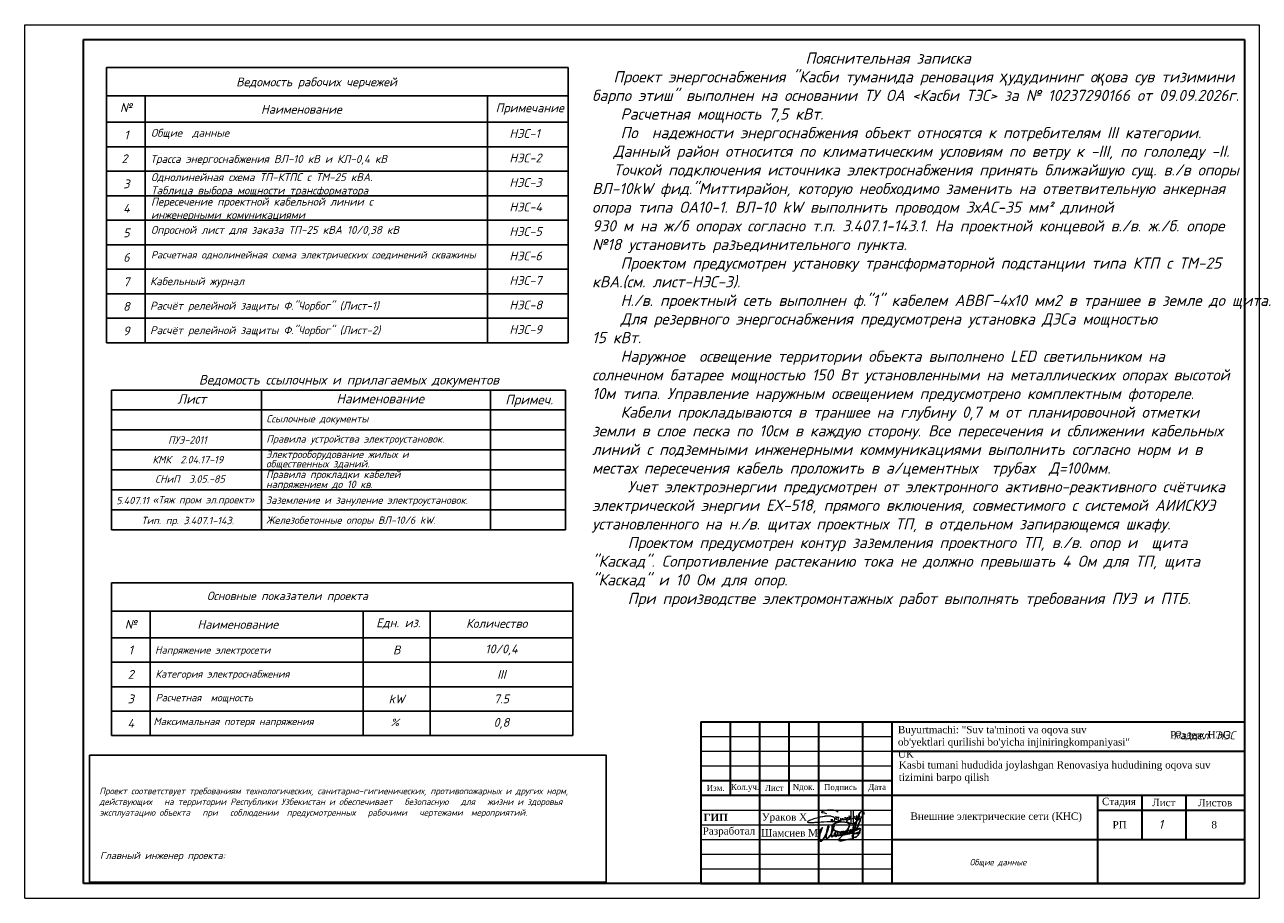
# Model space of a CAD drawing. Header units: metres. Extents: x 705573 to 711566, y 4301675 to 4311183.
# Tile 13 of 256: x 707698 to 708118, y 4301675 to 4301972. Entities that reach past the tile are written whole.
import ezdxf

# ---------------------------------------------------------------- set-up
doc = ezdxf.new("R2010")
doc.units = ezdxf.units.M
doc.header["$LTSCALE"] = 0.5
for name, color, linetype, lineweight in [('STR. Format', 7, 'Continuous', 40), ('text', 1, 'Continuous', 13), ('Графа', 7, 'Continuous', 30), ('Графа 20', 7, 'Continuous', 20), ('ПЛАН', 250, 'Continuous', 30), ('Слой размерная', 7, 'Continuous', 13), ('Формат', 7, 'Continuous', 25)]:
    doc.layers.add(name, color=color, linetype=linetype, lineweight=lineweight)
doc.layers.add('Таблицы', color=7, linetype='Continuous')
doc.layers.add('Титульный лист', color=7, linetype='Continuous')
doc.styles.add('Arial UPS', font='times.ttf', dxfattribs={"height": 2.5})
doc.styles.add('GOST 2.304', font='CS_Gost2304.shx')
doc.styles.add('ISO', font='isocpeui.ttf')
doc.styles.add('ISOCPEUR текстовый', font='isocpeur.ttf', dxfattribs={"width": 0.8, "oblique": 15})
doc.styles.get("Standard").update_dxf_attribs({"font": 'times.ttf'})
doc.styles.add('Style-RUSSIAN_1251 I 0.32289', font='isocpeui.ttf')
doc.styles.add('Times new roman', font='timesbd.ttf', dxfattribs={"height": 3})
doc.styles.add('X_ISO', font='isocpeui.ttf')
doc.styles.add('ГОСТ 250', font='isocpeui.ttf', dxfattribs={"height": 250})
doc.styles.add('ГОСТ 300', font='isocpeui.ttf', dxfattribs={"height": 250})
doc.styles.add('ГОСТ2500', font='isocpeui.ttf', dxfattribs={"height": 2500})
doc.styles.add('ЭОМ схема', font='isocpeui.ttf')
doc.linetypes.add('HOT_WATER_SUPPLY', pattern='A,12.7,-5.08,["HW",Standard,S=2.54,R=0,X=-2.54,Y=-1.27],-5.08', length=22.86)

# ---------------------------------------------------------------- blocks, each defined once
blk = doc.blocks.new('A$C194E077B')
at = {"color": 5, "lineweight": 20}
for points in [[(42, -99), (83, -76), (96, -68), (110, -53), (122, -42), (131, -27), (137, -5), (137, 22), (125, 42), (110, 57), (100, 67), (80, 78), (58, 91), (13, 103), (-19, 112), (-87, 112), (-127, 112), (-231, 105), (-249, 100), (-271, 100), (-317, 88), (-348, 80), (-409, 70), (-436, 66), (-497, 49), (-543, 37), (-617, 24), (-665, 5), (-728, -12), (-787, -37), (-841, -58), (-859, -64), (-880, -77), (-894, -91), (-904, -101), (-904, -112), (-894, -123), (-871, -130), (-840, -134), (-808, -134), (-760, -134), (-737, -134), (-654, -127), (-612, -124), (-491, -116), (-389, -109), (-287, -102), (-158, -97), (-39, -97), (85, -89), (174, -89), (222, -82), (269, -75), (318, -67), (369, -63), (369, -63)], [(-162, 200), (-240, 221), (-364, 241), (-364, 276), (-310, 307), (-248, 324), (-145, 351), (-37, 351), (76, 351), (195, 319), (266, 278)], [(0, 0), (0, -92)], [(41, 2), (41, -98)], [(203, -24), (196, 1), (191, 21), (185, 44), (185, 65), (176, 81), (169, 93), (189, 73), (200, 70), (220, 70), (242, 70), (259, 75), (272, 78), (279, 90), (279, 70), (274, 51), (262, 26), (252, 0), (252, -16), (261, -33), (282, -45), (303, -50), (329, -43), (347, -33), (361, -19), (368, -6), (371, 33), (368, -6), (372, -22), (382, -27), (392, -33), (406, -29), (418, -26), (433, -12), (438, -3), (438, 39), (438, -3), (453, -18), (464, -25), (477, -25), (504, -20), (521, -3), (528, 9), (524, 23), (522, 41), (522, 48), (526, 55), (535, 63), (549, 63), (569, 49), (579, 25), (585, 1), (580, -18), (565, -26), (549, -26), (531, -8), (528, 9)], [(835, 300), (835, -171), (799, -177), (729, -165), (620, -121), (593, -75), (602, -42), (665, -20), (730, 7), (798, 17), (885, 36), (885, 36), (905, 45)], [(593, 2), (615, 20), (621, 30), (635, 45), (637, 70), (635, 45), (635, 19), (646, 1), (664, -10), (680, -10), (701, 0), (705, 13), (705, 35), (699, 66), (686, 94), (680, 122)], [(682, 123), (691, 107), (705, 87), (717, 87)], [(748, 299), (746, -138)], [(898, 116), (898, 60), (906, 31), (917, -11)], [(910, 55), (903, 116)], [(952, -13), (967, 14), (978, 53), (978, 112), (973, 131)], [(962, 114), (967, 97), (978, 53), (987, 20), (1013, 5), (1032, 10), (1061, 39), (1076, 96), (1076, 123), (1074, 180)], [(1064, 182), (1056, 151), (1045, 113), (1045, 80), (1055, 46), (1070, 20), (1088, 9), (1109, 9), (1132, 31), (1138, 57), (1138, 93)]]:
    blk.add_lwpolyline(points, dxfattribs=at)
for centre, radius, start, end in [((681, 122), 1.13, 41.4, 190.5897), ((901, 116), 2.8, 15.3098, 164.5601), ((899, 54), 10.7, 301.2071, 10.1496), ((979, 116), 16.6, 111.912, 188.6151), ((1068, 178), 5.72, 18.1801, 138.9915), ((935, -4), 19.1, 202.8625, 330.9274)]:
    blk.add_arc(centre, radius, start, end, dxfattribs=at)
blk = doc.blocks.new('подпись')
at = {"color": 5, "lineweight": 25, "ltscale": 100}
for points in [[(0, 0), (-197, 126), (-197, 309), (-123, 591), (567, 1632), (953, 2109), (1273, 2414), (1527, 2589), (1215, 1792), (928, 1029), (653, 301), (452, -351), (337, -1266), (279, -1948), (312, -2490), (402, -2825), (550, -3092), (838, -3149), (1109, -3069), (1379, -2844), (1823, -2349), (2373, -1422), (2702, -820), (3274, 231), (3712, 1254), (3950, 2044), (4122, 2646), (4211, 2957), (4211, 3165), (4040, 3165), (3851, 2974), (3638, 2341), (3506, 1674), (3350, 976), (3274, 231), (3120, -1415), (3120, -1857), (3317, -2036), (3605, -2048), (3851, -1891), (4171, -1590), (4828, -736), (5198, -126), (5526, 553), (5978, 1354), (6150, 1952), (6273, 2417), (6429, 2974), (6479, 3340), (6421, 3531), (6214, 3468), (6044, 3207), (5855, 2707), (5740, 2219), (5543, 1396), (5452, 721), (5411, -824), (5461, -1293), (5617, -1293), (5822, -1224), (5929, -1113), (6273, -759), (6627, -458), (6988, -4), (7045, 320), (6939, 431), (6799, 332), (6709, 53), (6700, -324), (6717, -835), (6955, -991), (7218, -1090), (7530, -1056), (7694, -915), (7834, -793), (8039, -515), (8113, -294), (8146, 53), (8129, 576), (7965, 831), (7710, 907), (7407, 862), (7218, 698), (7054, 351), (7012, -4), (7054, -324), (7210, -671), (7456, -747), (7694, -660), (7883, -515), (8055, -370), (8146, -202), (8211, -4), (8129, 65), (7973, -160), (7990, -469), (8055, -770), (8417, -824), (8712, -759), (8967, -637), (9230, -458), (9509, -225), (9780, -15), (9977, 286), (10034, 629), (9977, 831), (9706, 907), (9468, 785), (9279, 553), (9098, 198), (9041, -149), (9090, -435), (9369, -602), (9706, -648), (9911, -480), (10174, -225), (10420, 42), (10510, 297), (10584, 698), (10568, 919), (10420, 1029), (10207, 976), (10010, 698), (9886, 419), (9854, 19), (9886, -271), (10108, -435), (10412, -458), (10855, -458), (11085, -347), (11274, -149), (11545, 88), (11791, 343), (11865, 530), (11800, 896), (11520, 1098), (11241, 1098), (11052, 907), (10962, 553), (11020, 187), (11274, -191), (11611, -271), (12013, -206), (12284, -46), (12596, 210), (12842, 507), (13056, 896), (13064, 1239), (12933, 1437), (12686, 1510), (12407, 1510), (12169, 1251), (12046, 946), (12071, 358), (12292, 92), (12686, -76), (13105, -8), (13524, 259), (13779, 480), (13959, 751), (13992, 1163), (14008, 1575), (13828, 1742), (13549, 1720), (13302, 1476), (13261, 1174), (13327, 717), (13639, 595), (14017, 648), (14362, 782), (14731, 961), (15125, 1228), (15511, 1540), (15955, 2143), (16685, 3313), (17038, 4339), (17548, 5552), (17580, 6032), (17392, 6143), (17194, 6143), (16833, 5990), (16193, 5479), (15462, 4778), (15068, 4042), (14772, 3424), (14616, 2547), (14575, 1575), (14534, -259), (14624, -1304), (14608, -1571), (14509, -1796), (14378, -1750), (14378, -1449), (14821, 583), (15035, 1498), (15240, 2360), (16053, 5014), (16858, 7447), (17203, 8388), (17548, 9017), (17942, 9475), (18172, 9647), (18574, 9475), (18829, 9334), (19058, 8846), (19149, 8160)], [(14813, -2173), (13228, -2295), (12276, -2455), (10970, -2715), (9780, -2959), (9016, -3058), (8614, -2879), (8515, -2555), (8819, -2032), (9180, -1590), (9599, -1129), (10954, 61), (11537, 782), (12276, 1910), (12785, 2795), (12982, 3378), (13007, 3779), (12842, 4164), (12440, 4484), (11980, 4724), (11052, 4945), (9525, 5029), (7850, 4785), (6725, 4362), (5978, 3759), (5699, 3115), (5715, 2555), (5855, 2131), (6339, 1670), (6963, 1285), (8031, 946), (9985, 480), (11405, 252), (12851, 210), (14312, 153), (14780, 175)], [(14756, 172), (16102, 122), (16866, 194), (17342, 294), (17531, 404), (17416, 522), (16973, 572), (16603, 553), (16119, 435), (15404, 153), (14945, -65), (14608, -267), (14370, -477), (14238, -785), (14206, -1216), (14353, -1502), (14977, -1605), (15593, -1453), (16004, -1266), (16423, -927), (16726, -557), (16907, -175), (17104, 362), (17285, 824), (17531, 1521), (17638, 2009), (17498, 2238), (17104, 2219), (16464, 1842), (15823, 1502), (15437, 1373), (15347, 1350), (15306, 1350)]]:
    blk.add_lwpolyline(points, dxfattribs=at)
blk = doc.blocks.new('shtamp')
at = {"layer": 'Графа'}
for p, q in [((-958.64, -109.4), (-773.64, -109.4)), ((-958.64, -109.4), (-958.64, -164.4)), ((-948.64, -109.4), (-948.64, -134.4)), ((-938.64, -109.4), (-938.64, -164.4)), ((-928.64, -109.4), (-928.64, -134.4)), ((-918.64, -109.4), (-918.64, -164.4)), ((-903.64, -109.4), (-903.64, -164.4)), ((-893.64, -109.4), (-893.64, -164.4)), ((-773.64, -109.4), (-773.64, -164.4)), ((-893.64, -119.4), (-773.64, -119.4)), ((-958.64, -129.4), (-893.64, -129.4)), ((-958.64, -134.4), (-773.64, -134.4)), ((-823.64, -134.4), (-823.64, -164.4)), ((-808.64, -134.4), (-808.64, -149.4)), ((-793.64, -134.4), (-793.64, -149.4)), ((-823.64, -139.4), (-773.64, -139.4)), ((-893.64, -149.4), (-773.64, -149.4)), ((-958.64, -164.4), (-773.64, -164.4))]:
    blk.add_line(p, q, dxfattribs=at)
at = {"layer": 'Графа 20'}
for p, q in [((-958.64, -114.4), (-893.64, -114.4)), ((-958.64, -119.4), (-893.64, -119.4)), ((-958.64, -124.4), (-893.64, -124.4)), ((-958.64, -139.4), (-893.64, -139.4)), ((-958.64, -144.4), (-893.64, -144.4)), ((-958.64, -149.4), (-893.64, -149.4)), ((-958.64, -154.4), (-893.64, -154.4)), ((-958.64, -159.4), (-893.64, -159.4))]:
    blk.add_line(p, q, dxfattribs=at)
at = {"color": 7, "lineweight": 30, "xscale": 0.008941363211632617, "yscale": 0.008941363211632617, "zscale": 0.008941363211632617}
blk.add_blockref('A$C194E077B', (-914.26, -142.47), dxfattribs=at)
at = {"color": 0, "linetype": 'ByBlock', "lineweight": 25, "xscale": 0.0008018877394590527, "yscale": 0.0008018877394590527, "zscale": 0.0008018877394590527}
blk.add_blockref('подпись', (-918.5, -147.47), dxfattribs=at)
at = {"layer": 'ПЛАН', "color": 18, "lineweight": 9, "true_color": 0x000000, "insert": (-957.73, -140.68), "char_height": 2.5, "width": 7.3567, "attachment_point": 1, "line_spacing_factor": 0.6, "style": 'Times new roman'}
blk.add_mtext('ГИП', dxfattribs=at)
at = {"layer": 'Слой размерная', "color": 7, "linetype": 'Continuous', "lineweight": 20, "char_height": 2.5, "attachment_point": 5}
for s, insert, width in [('{\\fISOCPEUR|b1|i1|c204|p34;\\H0.8333x;\\C256; }Раздел: НЭС', (-789.38, -114.18), 21.2008), ('{\\fTimes New Roman|b0|i0|c204|p18;Стадия}', (-816.39, -136.85, -293.72), 20), ('{\\fTimes New Roman|b0|i0|c204|p18;Лист}', (-801.14, -136.85, -293.72), 15), ('{\\fTimes New Roman|b0|i0|c204|p18;Листов}', (-783.64, -136.9, -293.72), 20)]:
    blk.add_mtext(s, dxfattribs=dict(at, insert=insert, width=width))
at = {"layer": 'Слой размерная', "color": 7, "lineweight": 20, "attachment_point": 5}
for s, insert, char_height, width in [('{\\fTimes New Roman|b0|i0|c204|p18;Изм.}', (-953.59, -131.9), 2, 10.0865), ('{\\fTimes New Roman|b0|i0|c204|p18;Кол.уч.}', (-943.59, -131.9), 2, 9.9135), ('{\\fTimes New Roman|b0|i0|c204|p18;Лист}', (-933.64, -131.9), 2, 10), ('{\\fTimes New Roman|b0|i0|c0|p18;N\\fTimes New Roman|b0|i0|c204|p18;док.}', (-923.64, -131.86), 2, 10), ('{\\fTimes New Roman|b0|i0|c204|p18;Подпись}', (-911.14, -131.9), 2, 15), ('{\\fTimes New Roman|b0|i0|c204|p18;Дата}', (-898.64, -131.9), 2, 10), ('8', (-783.99, -144.4, -293.72), 2.5, 20), ('{\\fTimes New Roman|b0|i0|c204|p18;РП}', (-816.15, -144.4, -293.72), 2.5, 20)]:
    blk.add_mtext(s, dxfattribs=dict(at, insert=insert, char_height=char_height, width=width))
at = {"layer": 'Таблицы', "ltscale": 0.6, "insert": (-858.13, -141.89), "char_height": 2.5, "width": 68.985, "attachment_point": 5, "style": 'ISOCPEUR текстовый'}
blk.add_mtext('{\\fTimes New Roman|b0|i0|c204|p18;\\Q0;\\W1;\\C7;Внешние электрические сети\\fTimes New Roman|b0|i0|c0|p18; \\fTimes New Roman|b0|i0|c204|p18;(КНС)}', dxfattribs=at)
at = {"layer": 'Титульный лист', "linetype": 'Continuous', "ltscale": 1000, "char_height": 2.5, "attachment_point": 1, "style": 'Arial UPS'}
for s, insert, width in [('\\pxql;{\\C7;Buyurtmachi: "Suv ta\'minoti va oqova suv ob\'yektlari qurilishi bo\'yicha injiniringkompaniyasi" UK}', (-891.58, -110.81), 80.0407), ('\\pxql;{\\H1.00436x;\\C7;Kasbi tumani hududida joylashgan Renovasiya hududining oqova suv\\Ptizimini barpo\\C256; qilish}', (-891.28, -122.79), 134.0404)]:
    blk.add_mtext(s, dxfattribs=dict(at, insert=insert, width=width))
at = {"layer": 'Формат', "color": 7, "ltscale": 100, "char_height": 2.5, "width": 20, "attachment_point": 5}
for s, insert in [('Ураков Х', (-930.18, -142.17)), ('Разработал', (-949.08, -146.89)), ('Шамсиев М', (-928.43, -147.17))]:
    blk.add_mtext(s, dxfattribs=dict(at, insert=insert))

msp = doc.modelspace()

# ---------------------------------------------------------------- linework, layer by layer
at = {"color": 7, "linetype": 'ByBlock', "lineweight": 30, "ltscale": 5}
for p, q in [((707718.17, 4301967.01), (708113.17, 4301967.01)), ((707718.17, 4301680.01), (707718.17, 4301967.01)), ((708113.17, 4301967.01), (708113.17, 4301680.01)), ((708113.17, 4301680.01), (707718.17, 4301680.01))]:
    msp.add_line(p, q, dxfattribs=at)
at = {"color": 7}
for p, q in [((707725.96, 4301957.5), (707739.11, 4301957.5)), ((707725.96, 4301957.5), (707725.96, 4301939.27)), ((707739.11, 4301957.5), (707855.56, 4301957.5)), ((707855.56, 4301957.5), (707883.05, 4301957.5)), ((707883.05, 4301957.5), (707883.05, 4301947.83)), ((707725.96, 4301947.83), (707739.11, 4301947.83)), ((707739.11, 4301947.83), (707855.56, 4301947.83)), ((707739.11, 4301947.83), (707739.11, 4301938.84)), ((707855.56, 4301947.83), (707883.05, 4301947.83)), ((707855.56, 4301947.83), (707855.56, 4301938.84)), ((707883.05, 4301947.83), (707883.05, 4301938.84)), ((707725.96, 4301939.27), (707725.96, 4301930.27)), ((707725.96, 4301938.84), (707739.11, 4301938.84)), ((707739.11, 4301938.84), (707855.56, 4301938.84)), ((707739.11, 4301938.84), (707739.11, 4301930.51)), ((707855.56, 4301938.84), (707883.05, 4301938.84)), ((707855.56, 4301938.84), (707855.56, 4301930.51)), ((707883.05, 4301938.84), (707883.05, 4301930.51)), ((707725.96, 4301930.51), (707739.11, 4301930.51)), ((707725.96, 4301930.27), (707725.96, 4301921.94)), ((707739.11, 4301930.51), (707855.56, 4301930.51)), ((707739.11, 4301930.51), (707739.11, 4301922.18)), ((707855.56, 4301930.51), (707883.05, 4301930.51)), ((707855.56, 4301930.51), (707855.56, 4301922.18)), ((707883.05, 4301930.51), (707883.05, 4301922.18)), ((707725.96, 4301922.18), (707739.11, 4301922.18)), ((707725.96, 4301921.94), (707725.96, 4301913.61)), ((707739.11, 4301922.18), (707855.56, 4301922.18)), ((707739.11, 4301922.18), (707739.11, 4301913.85)), ((707855.56, 4301922.18), (707883.05, 4301922.18)), ((707855.56, 4301922.18), (707855.56, 4301913.85)), ((707883.05, 4301922.18), (707883.05, 4301913.85)), ((707725.96, 4301913.85), (707739.11, 4301913.85)), ((707725.96, 4301913.61), (707725.96, 4301863.88)), ((707739.11, 4301913.85), (707855.56, 4301913.85)), ((707739.11, 4301913.85), (707739.11, 4301863.88)), ((707855.56, 4301913.85), (707883.05, 4301913.85)), ((707855.56, 4301913.85), (707855.56, 4301863.88)), ((707883.05, 4301913.85), (707883.05, 4301863.88)), ((707725.96, 4301905.52), (707739.11, 4301905.52)), ((707739.11, 4301905.52), (707855.56, 4301905.52)), ((707855.56, 4301905.52), (707883.05, 4301905.52)), ((707725.96, 4301897.19), (707883.05, 4301897.19)), ((707725.96, 4301888.86), (707883.05, 4301888.86)), ((707725.96, 4301880.54), (707883.05, 4301880.54)), ((707725.96, 4301872.21), (707883.05, 4301872.21)), ((707725.96, 4301863.88), (707883.05, 4301863.88))]:
    msp.add_line(p, q, dxfattribs=at)
at = {"ltscale": 1.2}
for p, q in [((707727.68, 4301847.78), (707882.12, 4301847.78)), ((707727.68, 4301847.78), (707727.68, 4301827.51)), ((707778.68, 4301827.51), (707778.68, 4301847.78)), ((707856.62, 4301847.78), (707856.62, 4301800.31)), ((707882.12, 4301847.78), (707882.12, 4301800.31)), ((707727.68, 4301841.11), (707882.12, 4301841.11)), ((707727.68, 4301834.31), (707882.12, 4301834.31)), ((707727.68, 4301827.51), (707727.68, 4301800.31)), ((707727.68, 4301827.51), (707882.12, 4301827.51)), ((707727.68, 4301827.51), (707882.12, 4301827.51)), ((707778.68, 4301800.31), (707778.68, 4301827.51)), ((707727.68, 4301820.71), (707882.12, 4301820.71)), ((707727.68, 4301813.91), (707882.12, 4301813.91)), ((707727.68, 4301807.11), (707882.12, 4301807.11)), ((707727.68, 4301800.31), (707882.12, 4301800.31))]:
    msp.add_line(p, q, dxfattribs=at)
at = {"color": 7, "ltscale": 1.428571}
for p, q in [((707727.68, 4301782.27), (707740.81, 4301782.27)), ((707727.68, 4301782.27), (707727.68, 4301772.61)), ((707740.81, 4301782.27), (707850.51, 4301782.27)), ((707850.51, 4301782.27), (707884.6, 4301782.27)), ((707884.6, 4301782.27), (707884.6, 4301730.31)), ((707727.68, 4301772.61), (707740.81, 4301772.61)), ((707727.68, 4301772.61), (707727.68, 4301763.62)), ((707740.81, 4301772.61), (707850.51, 4301772.61)), ((707740.81, 4301772.61), (707740.81, 4301763.62)), ((707813.34, 4301772.61), (707813.34, 4301763.62)), ((707836.09, 4301772.61), (707836.09, 4301763.62)), ((707850.51, 4301772.61), (707873.27, 4301772.61)), ((707873.27, 4301772.61), (707884.6, 4301772.61)), ((707727.68, 4301763.62), (707740.81, 4301763.62)), ((707727.68, 4301763.62), (707727.68, 4301755.29)), ((707740.81, 4301763.62), (707850.51, 4301763.62)), ((707740.81, 4301763.62), (707740.81, 4301755.29)), ((707813.34, 4301763.62), (707836.09, 4301763.62)), ((707813.34, 4301763.62), (707813.34, 4301755.29)), ((707836.09, 4301763.62), (707884.6, 4301763.62)), ((707836.09, 4301763.62), (707836.09, 4301755.29)), ((707727.68, 4301755.29), (707740.81, 4301755.29)), ((707727.68, 4301755.29), (707727.68, 4301746.96)), ((707740.81, 4301755.29), (707850.51, 4301755.29)), ((707740.81, 4301755.29), (707740.81, 4301746.96)), ((707813.34, 4301755.29), (707836.09, 4301755.29)), ((707813.34, 4301755.29), (707813.34, 4301746.96)), ((707836.09, 4301755.29), (707884.6, 4301755.29)), ((707836.09, 4301755.29), (707836.09, 4301746.96)), ((707727.68, 4301746.96), (707740.81, 4301746.96)), ((707727.68, 4301746.96), (707727.68, 4301730.31)), ((707740.81, 4301746.96), (707850.51, 4301746.96)), ((707740.81, 4301746.96), (707740.81, 4301730.31)), ((707813.34, 4301746.96), (707836.09, 4301746.96)), ((707813.34, 4301746.96), (707813.34, 4301730.31)), ((707836.09, 4301746.96), (707884.6, 4301746.96)), ((707836.09, 4301746.96), (707836.09, 4301730.31)), ((707727.68, 4301738.64), (707740.81, 4301738.64)), ((707740.81, 4301738.64), (707850.51, 4301738.64)), ((707850.51, 4301738.64), (707873.27, 4301738.64)), ((707873.27, 4301738.64), (707884.6, 4301738.64)), ((707727.68, 4301730.31), (707884.6, 4301730.31))]:
    msp.add_line(p, q, dxfattribs=at)
at = {"color": 0, "lineweight": 25}
msp.add_lwpolyline([(707720.17, 4301723.72), (707895.97, 4301723.72), (707895.97, 4301680.51), (707720.17, 4301680.51)], close=True, dxfattribs=at)
at = {"layer": 'STR. Format', "lineweight": 13, "ltscale": 30}
for p, q in [((707698.17, 4301675.01), (707698.17, 4301972.01)), ((707698.17, 4301972.01), (708118.17, 4301972.01)), ((707698.17, 4301675.01), (707698.17, 4301972.01)), ((708118.17, 4301972.01), (708118.17, 4301675.01)), ((707698.17, 4301675.01), (708118.17, 4301675.01)), ((707698.17, 4301675.01), (708118.17, 4301675.01))]:
    msp.add_line(p, q, dxfattribs=at)

# ---------------------------------------------------------------- block references
at = {"color": 1, "lineweight": 50}
msp.add_blockref('shtamp', (708886.81, 4301844.42), dxfattribs=at)

# ---------------------------------------------------------------- texts
at = {"linetype": 'ByBlock', "lineweight": 50, "style": 'Style-RUSSIAN_1251 I 0.32289'}
msp.add_text('1', height=3, dxfattribs=at).set_placement((708083.91, 4301698.66))
at = {"color": 7, "ltscale": 30, "insert": (707891.2, 4301962.55, -3.93), "char_height": 3.8, "width": 219.4129, "attachment_point": 1, "style": 'X_ISO'}
msp.add_mtext('\\A1;\\pxt0.035;                              Пояснительная записка\\P\\ptz;   Проект э{\\C256;нергоснабжения "Касби туманида реновация \\fArial|b0|i1|c204|p34;ҳ\\fISOCPEUR|b0|i1|c204|p34;удудининг о\\fArial|b0|i1|c204|p34;қ\\fISOCPEUR|b0|i1|c204|p34;ова сув тизимини барпо этиш}" выполнен на основании ТУ ОА <Касби ТЭС> за № 10237290166 от 09.09.2026г. \\P\\pt0.035;    Расчетная мощность 7,5 кВт.\\P    По  надежности энергоснабжения объект относятся к потребителям III категории.\\P   Данный район относится по климатическим условиям по ветру к -III, по гололеду -II. \\P\\ptz;   Точкой подключения источника электроснабжения принять ближайшую сущ. в./в опоры ВЛ-10kW фид."{\\A0;\\C256;Миттирайон}, которую необходимо заменить на ответвительную анкерная опора типа ОА10-1. ВЛ-10 kW выполнить проводом 3хАС-35 мм² длиной \\P930 м на ж/б опорах согласно т.п. 3.407.1-143.1. На проектной концевой в./в. ж./б. опоре №18 установить разъединительного пункта.\\P\\pt0.035;    Проектом предусмотрен установку трансформаторной подстанции типа КТП с ТМ-25 кВА.(см. лист-НЭС-3). \\P    Н./в. проектный сеть выполнен ф."1" кабелем АВВГ-4х10 мм2 в траншее в земле до щита. \\P\\ptz;{\\C256;    Для резервного энергоснабжения предусмотрена установка ДЭСа мощностью \\P15 кВт.\\P\\pt0.035; }   {\\C256;Наружное  освещение территории объекта выполнено }LED светильником на солнечном батарее мощностью 150 Вт установленными на металлических опорах высотой 10м типа. Управление наружным освещением предусмотрено комплектным фотореле.\\P    Кабели прокладываются в траншее на глубину 0,7 м от планировочной отметки земли в слое песка по 10см в каждую сторону. Все пересечения и сближении кабельных линий с подземными инженерными коммуникациями выполнить согласно норм и в местах пересечения кабель проложить в а/цементных  трубах  Д=100мм.                             \\P     Учет электроэнергии предусмотрен от электронного активно-реактивного счётчика электрической энергии ЕХ-518, прямого включения, совместимого с системой АИИСКУЭ  установленного на н./в. щитах проектных ТП, в отдельном запирающемся шкафу. \\P     Проектом предусмотрен контур заземления проектного ТП, в./в. опор и  щита "Каскад". Сопротивление растеканию тока не должно превышать 4 Ом для ТП, щита "Каскад" и 10 Ом для опор.\\P     При производстве электромонтажных работ выполнять требования ПУЭ и ПТБ.', dxfattribs=at)
at = {"color": 7, "char_height": 3, "width": 13.1131, "attachment_point": 5, "style": 'ГОСТ 300'}
for s, insert in [('1', (707732.77, 4301934.55)), ('2', (707732.11, 4301926.45)), ('3', (707732.77, 4301917.89)), ('4', (707732.77, 4301909.57)), ('5', (707732.77, 4301901.24)), ('6', (707732.77, 4301892.91)), ('7', (707732.77, 4301884.58)), ('8', (707732.77, 4301876.25)), ('9', (707732.77, 4301867.92))]:
    msp.add_mtext(s, dxfattribs=dict(at, insert=insert))
at = {"color": 7, "ltscale": 1.428571}
for s, insert, char_height, width, attachment_point, style in [('Основные показатели проекта', (707787.55, 4301777.44), 2.88, 194.0568, 5, 'X_ISO'), ('Едн. из.', (707825.26, 4301768.43), 3, 22.7253, 5, 'ГОСТ 300'), ('Количество', (707858.74, 4301768.45), 3, 22.7253, 5, 'ГОСТ 300'), ('№', (707734.25, 4301768.12), 3, 13.0987, 5, 'ГОСТ 300'), ('Наименование', (707770.67, 4301768.13), 3, 109.6705, 5, 'ГОСТ 300'), ('1', (707734.25, 4301759.45), 3, 13.0987, 5, 'ГОСТ 300'), ('Напряжение электросети', (707742.52, 4301759.08), 2.5, 109.6705, 4, 'ГОСТ 250'), ('В', (707824.72, 4301759.45), 3, 22.7253, 5, 'ГОСТ 300'), ('10/0,4', (707860.35, 4301759.45), 3, 48.4724, 5, 'ГОСТ 300'), ('2', (707734.25, 4301751.13), 3, 13.0987, 5, 'ГОСТ 300'), ('Категория электроснабжения', (707742.66, 4301750.94), 2.5, 109.6705, 4, 'ГОСТ 250'), ('III', (707860.35, 4301751.13), 3, 48.4724, 5, 'ГОСТ 300'), ('3', (707734.25, 4301742.8), 3, 13.0987, 5, 'ГОСТ 300'), ('Расчетная  мощность ', (707742.73, 4301742.9), 2.5, 109.6705, 4, 'ГОСТ 250'), ('kW', (707824.72, 4301742.8), 3, 22.7253, 5, 'ГОСТ 300'), ('7.5', (707860.35, 4301742.8), 3, 48.4724, 5, 'ГОСТ 300'), ('4', (707734.25, 4301734.47), 3, 13.0987, 5, 'ГОСТ 300'), (' Максимальная потеря напряжения', (707740.4, 4301734.82), 2.5, 109.6705, 4, 'ГОСТ 250'), ('0,8', (707860.35, 4301734.47), 3, 48.4724, 5, 'ГОСТ 300')]:
    msp.add_mtext(s, dxfattribs=dict(at, insert=insert, char_height=char_height, width=width, attachment_point=attachment_point, style=style))
at = {"ltscale": 1.428571, "insert": (707824.12, 4301734.82), "char_height": 2.5, "width": 24.6357, "attachment_point": 5, "style": 'ГОСТ2500'}
msp.add_mtext('%', dxfattribs=at)
at = {"color": 1, "ltscale": 20, "insert": (707723.57, 4301712.6), "char_height": 2.2, "width": 169.9722, "attachment_point": 1, "style": 'GOST 2.304'}
msp.add_mtext('\\pi0.011;{\\fISOCPEUR|b0|i1|c204|p34;\\C256;Проект\\fISOCPEUR|b0|i1|c0|p34; \\fISOCPEUR|b0|i1|c204|p34;соответствует\\fISOCPEUR|b0|i1|c0|p34; \\fISOCPEUR|b0|i1|c204|p34;требованиям\\fISOCPEUR|b0|i1|c0|p34; \\fISOCPEUR|b0|i1|c204|p34;технологических\\fISOCPEUR|b0|i1|c0|p34;, \\fISOCPEUR|b0|i1|c204|p34;санитарно\\fISOCPEUR|b0|i1|c0|p34;-\\fISOCPEUR|b0|i1|c204|p34;гигиенических\\fISOCPEUR|b0|i1|c0|p34;, \\fISOCPEUR|b0|i1|c204|p34;противопожарных\\fISOCPEUR|b0|i1|c0|p34; \\fISOCPEUR|b0|i1|c204|p34;и\\fISOCPEUR|b0|i1|c0|p34; \\fISOCPEUR|b0|i1|c204|p34;других\\fISOCPEUR|b0|i1|c0|p34; \\fISOCPEUR|b0|i1|c204|p34;норм\\fISOCPEUR|b0|i1|c0|p34;, \\fISOCPEUR|b0|i1|c204|p34;действующих\\fISOCPEUR|b0|i1|c0|p34;   \\fISOCPEUR|b0|i1|c204|p34;на\\fISOCPEUR|b0|i1|c0|p34; \\fISOCPEUR|b0|i1|c204|p34;территории\\fISOCPEUR|b0|i1|c0|p34; \\fISOCPEUR|b0|i1|c204|p34;Республики\\fISOCPEUR|b0|i1|c0|p34; \\fISOCPEUR|b0|i1|c204|p34;Узбекистан\\fISOCPEUR|b0|i1|c0|p34; \\fISOCPEUR|b0|i1|c204|p34;и\\fISOCPEUR|b0|i1|c0|p34; \\fISOCPEUR|b0|i1|c204|p34;обеспечивает\\fISOCPEUR|b0|i1|c0|p34;   \\fISOCPEUR|b0|i1|c204|p34;безопасную\\fISOCPEUR|b0|i1|c0|p34;   \\fISOCPEUR|b0|i1|c204|p34;для\\fISOCPEUR|b0|i1|c0|p34;   \\fISOCPEUR|b0|i1|c204|p34;жизни\\fISOCPEUR|b0|i1|c0|p34; \\fISOCPEUR|b0|i1|c204|p34;и\\fISOCPEUR|b0|i1|c0|p34; \\fISOCPEUR|b0|i1|c204|p34;здоровья\\fISOCPEUR|b0|i1|c0|p34; \\fISOCPEUR|b0|i1|c204|p34;эксплуатацию\\fISOCPEUR|b0|i1|c0|p34; \\fISOCPEUR|b0|i1|c204|p34;объекта\\fISOCPEUR|b0|i1|c0|p34;   \\fISOCPEUR|b0|i1|c204|p34;при\\fISOCPEUR|b0|i1|c0|p34;   \\fISOCPEUR|b0|i1|c204|p34;соблюдении\\fISOCPEUR|b0|i1|c0|p34;  \\fISOCPEUR|b0|i1|c204|p34;предусмотренных\\fISOCPEUR|b0|i1|c0|p34;   \\fISOCPEUR|b0|i1|c204|p34;рабочими\\fISOCPEUR|b0|i1|c0|p34;   \\fISOCPEUR|b0|i1|c204|p34;чертежами\\fISOCPEUR|b0|i1|c0|p34;  \\fISOCPEUR|b0|i1|c204|p34;мероприятий\\fISOCPEUR|b0|i1|c0|p34;. }', dxfattribs=at)
at = {"color": 0, "ltscale": 20, "insert": (707723.76, 4301690.79), "char_height": 2.464, "width": 142.5114, "attachment_point": 1, "style": 'ЭОМ схема'}
msp.add_mtext('{\\C256;Главный инженер проекта:                                    }', dxfattribs=at)
at = {"layer": 'text', "color": 7, "style": 'ГОСТ 300'}
for s, p in [('Кабельный журнал', (707740.82, 4301883.46)), ('Расчёт релейной защиты Ф."Чорбог" (Лист-1)', (707740.82, 4301875.13)), ('Расчёт релейной защиты Ф."Чорбог" (Лист-2)', (707740.82, 4301866.8))]:
    msp.add_text(s, height=2.7, dxfattribs=at).set_placement(p)
at = {"layer": 'text', "color": 0, "lineweight": 50, "style": 'ISO'}
for s, height, p in [('Ведомость ссылочных и прилагаемых документов', 3.2513, (707757.42, 4301849.67)), ('Лист', 3.251, (707750.13, 4301843.15)), ('Наименование', 3.2513, (707804.21, 4301843.27)), ('Примеч.', 3.251, (707861.65, 4301842.93)), ('Ссылочные документы', 2.5, (707780.39, 4301836.78)), ('ПУЭ-2011 ', 2.5, (707746.96, 4301829.57)), ('Правила устройства электроустановок.', 2.5, (707780.39, 4301829.94)), ('КМК  2.04.17-19', 2.5, (707741.65, 4301822.9)), ('Электрооборудование жилых и ', 2.5, (707780.27, 4301824.71)), ('общественных зданий.', 2.5, (707780.27, 4301821.49)), ('Правила прокладки кабелей ', 2.5, (707780.29, 4301817.91)), ('СНиП  3.05.-85', 2.5, (707742.56, 4301816.3)), ('напряжением до 10 кв.', 2.5, (707780.29, 4301814.51)), ('5.407.11 ', 2.5, (707729.3, 4301809)), ('«Тяж пром эл.проект»', 2.5, (707741.6, 4301809.25)), ('Заземление и зануление электроустановок. ', 2.5, (707780.27, 4301809.12)), ('Тип. пр. 3.407.1-143.', 2.5, (707737.88, 4301802.2)), ('Железобетонные опоры ВЛ-10/6 kW. ', 2.5, (707780.27, 4301802.32))]:
    msp.add_text(s, height=height, dxfattribs=at).set_placement(p)
at = {"layer": 'text', "color": 7, "linetype": 'HOT_WATER_SUPPLY', "lineweight": 40, "ltscale": 500, "attachment_point": 1}
for s, insert, char_height, width, style in [('\\pi1.0546;Ведомость рабочих черчежей', (707769.06, 4301954.06), 3, 86.2601, 'ISO'), ('№', (707730.6, 4301945.34), 3, 157.0864, 'ГОСТ 300'), ('Наименование ', (707778.55, 4301944.76), 3, 157.0864, 'ГОСТ 300'), ('Примечание', (707858.38, 4301945.25), 3, 13.847, 'ГОСТ 300'), ('Общие  данные ', (707741.14, 4301936.6), 2.7, 141.3778, 'ГОСТ 300'), ('НЭ{\\fISOCPEUR|b0|i1|c204|p34;С}-1', (707863.05, 4301936.53), 3, 157.0864, 'ГОСТ 300'), ('Трасса энергоснабжения ВЛ-10 кВ и КЛ-0,4 кВ', (707740.91, 4301927.72), 2.7, 141.3778, 'ГОСТ 300'), ('НЭ{\\fISOCPEUR|b0|i1|c204|p34;С}-2', (707863.05, 4301928.2), 3, 157.0864, 'ГОСТ 300'), ('Однолинейная схема ТП-КТПС с ТМ-25 кВА.\\PТаблица выбора мощности трансформатора ', (707741.14, 4301921.54), 2.7, 141.3778, 'ГОСТ 300'), ('НЭ{\\fISOCPEUR|b0|i1|c204|p34;С}-3', (707863.05, 4301919.87), 3, 157.0864, 'ГОСТ 300'), ('{\\fISOCPEUR|b0|i1|c204|p34;Пересечение} {\\fISOCPEUR|b0|i1|c204|p34;проектной} {\\fISOCPEUR|b0|i1|c204|p34;кабельной} {\\fISOCPEUR|b0|i1|c204|p34;линии} {\\fISOCPEUR|b0|i1|c204|p34;с} \\P{\\fISOCPEUR|b0|i1|c204|p34;инженерными} {\\fISOCPEUR|b0|i1|c204|p34;комуникациями}', (707741.14, 4301913.21), 2.7, 141.3778, 'ГОСТ 300'), ('НЭ{\\fISOCPEUR|b0|i1|c204|p34;С}-4', (707863.05, 4301911.54), 3, 157.0864, 'ГОСТ 300'), ('Опросной лист для заказа ТП-25 кВА 10/0,38 кВ', (707741.14, 4301903.6), 2.7, 97.509, 'ГОСТ 300'), ('НЭ{\\fISOCPEUR|b0|i1|c204|p34;С}-5', (707863.05, 4301903.21), 3, 157.0864, 'ГОСТ 300'), ('Расчетная однолинейная схема электрических соединений скважины', (707741.14, 4301895.04), 2.5, 141.3778, 'ГОСТ 250'), ('НЭ{\\fISOCPEUR|b0|i1|c204|p34;С}-6', (707863.05, 4301894.89), 3, 157.0864, 'ГОСТ 300'), ('НЭС-7', (707863.05, 4301886.56), 3, 19.7507, 'ГОСТ 300'), ('НЭС-8', (707863.05, 4301878.23), 3, 19.7507, 'ГОСТ 300'), ('НЭС-9', (707863.05, 4301869.9), 3, 19.7507, 'ГОСТ 300')]:
    msp.add_mtext(s, dxfattribs=dict(at, insert=insert, char_height=char_height, width=width, style=style))
at = {"layer": 'Таблицы', "lineweight": 25, "ltscale": 0.6, "insert": (708098.56, 4301730.18), "char_height": 3.3258, "width": 45.4222, "attachment_point": 5}
msp.add_mtext('{\\fISOCPEUR|b1|i1|c204|p34;\\H0.8333x; \\fISOCPEUR|b0|i1|c204|p34;Раздел: НЭС}', dxfattribs=at)
at = {"layer": 'Таблицы', "lineweight": 25, "ltscale": 0.6, "insert": (708029.26, 4301686.99), "char_height": 2.5, "width": 67.2372, "attachment_point": 5, "style": 'X_ISO'}
msp.add_mtext('{\\H0.88x;\\W0.95;\\C0;Общие данные}', dxfattribs=at)

doc.saveas('drawing.dxf')
